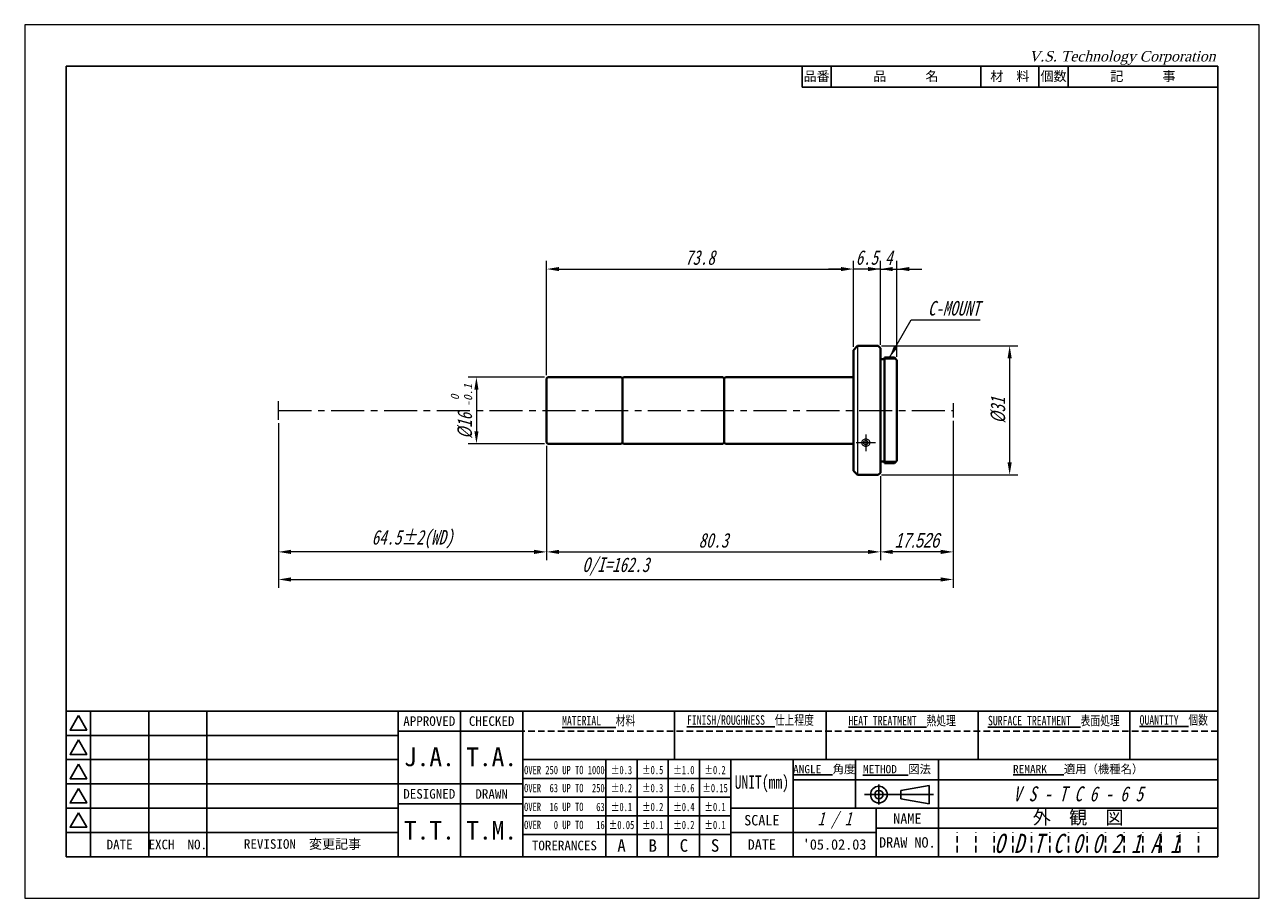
# Model space of a CAD drawing. Header units: millimetres. Extents: x 0 to 297, y 0 to 210.
import ezdxf

# ---------------------------------------------------------------- set-up
doc = ezdxf.new("R2010")
doc.units = ezdxf.units.MM
doc.header["$LTSCALE"] = 0.25
doc.linetypes.add('CENTER', pattern=[50.8, 31.75, -6.35, 6.35, -6.35])
doc.linetypes.add('HIDDEN', pattern=[9.525, 6.35, -3.175])
for name, color, linetype, lineweight in [('11-太線', 7, 'Continuous', 40), ('12-中線', 7, 'Continuous', 20), ('2-中心線', 5, 'CENTER', 20), ('4-寸法線', 5, 'Continuous', 20), ('5-文字', 5, 'Continuous', 20), ('6-図面枠', 5, 'Continuous', 25), ('補助線', 254, 'Continuous', 0)]:
    doc.layers.add(name, color=color, linetype=linetype, lineweight=lineweight)
doc.styles.add('(TNK)aSS', font='MS Gothic.ttf', dxfattribs={"width": 0.75, "oblique": 15, "height": 3.5})
doc.styles.add('italic_01', font='MS Gothic.ttf', dxfattribs={"width": 0.75, "oblique": 15, "height": 2})
doc.styles.add('narrow_01', font='MS Gothic.ttf', dxfattribs={"width": 0.75, "height": 2})
doc.styles.add('VST', font='CENTURY.TTF', dxfattribs={"oblique": 15, "height": 2.5})
doc.dimstyles.new('TMIZO', dxfattribs={"dimscale": 0, "dimtxt": 3.5, "dimasz": 3, "dimexe": 2, "dimexo": 0.8, "dimgap": 1, "dimtad": 3, "dimtoh": 1, "dimdec": 1, "dimrnd": 0.005, "dimdsep": 46, "dimtxsty": '(TNK)aSS', "dimcen": 0, "dimclrd": 5, "dimclre": 5, "dimclrt": 5, "dimaunit": 1, "dimadec": 0, "dimazin": 2, "dimtfac": 1, "dimtdec": 1, "dimtmove": 0, "dimatfit": 3, "dimfxl": 1, "dimtolj": 1, "dimtzin": 0, "dimlwd": -1, "dimlwe": -1, "dimarcsym": 0})

# ---------------------------------------------------------------- blocks, each defined once
blk = doc.blocks.new('*D1')
at = {"layer": '4-寸法線', "color": 5}
for p, q in [((61.04, 114.22), (61.04, 74.64)), ((223.37, 114.74), (223.37, 74.64)), ((64.04, 76.64), (220.37, 76.64))]:
    blk.add_line(p, q, dxfattribs=at)
for points in [[(64.04, 77.14), (64.04, 76.14), (61.04, 76.64)], [(220.37, 77.14), (220.37, 76.14), (223.37, 76.64)]]:
    blk.add_solid(points, dxfattribs=at)
at = {"layer": 'Defpoints', "color": 0}
for p in [(61.04, 115.02), (223.37, 115.54), (223.37, 76.64)]:
    blk.add_point(p, dxfattribs=at)
at = {"layer": '4-寸法線', "color": 5, "insert": (142.2, 79.76), "char_height": 3.5, "attachment_point": 5, "style": '(TNK)aSS'}
blk.add_mtext('\\A1;O/I=162.3', dxfattribs=at)
blk = doc.blocks.new('*D2')
at = {"layer": '4-寸法線', "color": 5}
for p, q in [((125.54, 108.77), (125.54, 81.27)), ((205.84, 101.47), (205.84, 81.27)), ((128.54, 83.27), (202.84, 83.27))]:
    blk.add_line(p, q, dxfattribs=at)
for points in [[(128.54, 83.77), (128.54, 82.77), (125.54, 83.27)], [(202.84, 83.77), (202.84, 82.77), (205.84, 83.27)]]:
    blk.add_solid(points, dxfattribs=at)
at = {"layer": 'Defpoints', "color": 0}
for p in [(125.54, 109.57), (205.84, 102.27), (205.84, 83.27)]:
    blk.add_point(p, dxfattribs=at)
at = {"layer": '4-寸法線', "color": 5, "insert": (165.69, 86.02), "char_height": 3.5, "attachment_point": 5, "style": '(TNK)aSS'}
blk.add_mtext('\\A1;80.3', dxfattribs=at)
blk = doc.blocks.new('*D3')
at = {"layer": '4-寸法線', "color": 5}
for p, q in [((61.04, 114.22), (61.04, 81.27)), ((125.54, 108.77), (125.54, 81.27)), ((122.54, 83.27), (64.04, 83.27))]:
    blk.add_line(p, q, dxfattribs=at)
for points in [[(64.04, 83.77), (64.04, 82.77), (61.04, 83.27)], [(122.54, 83.77), (122.54, 82.77), (125.54, 83.27)]]:
    blk.add_solid(points, dxfattribs=at)
at = {"layer": 'Defpoints', "color": 0}
for p in [(61.04, 115.02), (125.54, 109.57), (61.04, 83.27)]:
    blk.add_point(p, dxfattribs=at)
at = {"layer": '4-寸法線', "color": 5, "insert": (93.29, 86.31), "char_height": 3.5, "attachment_point": 5, "style": '(TNK)aSS'}
blk.add_mtext('\\A1;64.5±2(WD)', dxfattribs=at)
blk = doc.blocks.new('*D4')
at = {"layer": '4-寸法線', "color": 5}
for p, q in [((125.04, 125.27), (106.67, 125.27)), ((108.67, 122.27), (108.67, 112.27)), ((125.04, 109.27), (106.67, 109.27))]:
    blk.add_line(p, q, dxfattribs=at)
for points in [[(108.17, 122.27), (109.17, 122.27), (108.67, 125.27)], [(108.17, 112.27), (109.17, 112.27), (108.67, 109.27)]]:
    blk.add_solid(points, dxfattribs=at)
at = {"layer": 'Defpoints', "color": 0}
for p in [(125.84, 125.27), (108.67, 109.27), (125.84, 109.27)]:
    blk.add_point(p, dxfattribs=at)
at = {"layer": '4-寸法線', "color": 5, "insert": (105.92, 113.56), "char_height": 3.5, "attachment_point": 5, "rotation": 90, "style": '(TNK)aSS'}
blk.add_mtext('\\A1;%%c16', dxfattribs=at)
blk = doc.blocks.new('*D5')
at = {"layer": '4-寸法線', "color": 5}
for p, q in [((206.14, 132.77), (238.94, 132.77)), ((236.94, 129.77), (236.94, 104.77)), ((206.14, 101.77), (238.94, 101.77))]:
    blk.add_line(p, q, dxfattribs=at)
for points in [[(236.44, 129.77), (237.44, 129.77), (236.94, 132.77)], [(236.44, 104.77), (237.44, 104.77), (236.94, 101.77)]]:
    blk.add_solid(points, dxfattribs=at)
at = {"layer": 'Defpoints', "color": 0}
for p in [(205.34, 132.77), (205.34, 101.77), (236.94, 101.77)]:
    blk.add_point(p, dxfattribs=at)
at = {"layer": '4-寸法線', "color": 5, "insert": (234.19, 117.27), "char_height": 3.5, "attachment_point": 5, "rotation": 90, "style": '(TNK)aSS'}
blk.add_mtext('\\A1;%%c31', dxfattribs=at)
blk = doc.blocks.new('*D6')
at = {"layer": '4-寸法線', "color": 5}
for p, q in [((223.37, 114.74), (223.37, 81.27)), ((205.84, 101.47), (205.84, 81.27)), ((220.37, 83.27), (208.84, 83.27))]:
    blk.add_line(p, q, dxfattribs=at)
for points in [[(208.84, 83.77), (208.84, 82.77), (205.84, 83.27)], [(220.37, 83.77), (220.37, 82.77), (223.37, 83.27)]]:
    blk.add_solid(points, dxfattribs=at)
at = {"layer": 'Defpoints', "color": 0}
for p in [(223.37, 115.54), (205.84, 102.27), (205.84, 83.27)]:
    blk.add_point(p, dxfattribs=at)
at = {"layer": '4-寸法線', "color": 5, "insert": (214.6, 86.02), "char_height": 3.5, "attachment_point": 5, "style": '(TNK)aSS'}
blk.add_mtext('\\A1;{\\fMS UI Gothic|b0|i0|c0|p17;17.526}', dxfattribs=at)
blk = doc.blocks.new('*D7')
at = {"layer": '4-寸法線', "color": 5}
for p, q in [((199.34, 132.57), (199.34, 153.26)), ((205.84, 133.07), (205.84, 153.26)), ((196.34, 151.26), (193.34, 151.26)), ((205.84, 151.26), (199.34, 151.26)), ((208.84, 151.26), (211.84, 151.26))]:
    blk.add_line(p, q, dxfattribs=at)
for points in [[(196.34, 151.76), (196.34, 150.76), (199.34, 151.26)], [(208.84, 151.76), (208.84, 150.76), (205.84, 151.26)]]:
    blk.add_solid(points, dxfattribs=at)
at = {"layer": 'Defpoints', "color": 0}
for p in [(199.34, 151.26), (199.34, 131.77), (205.84, 132.27)]:
    blk.add_point(p, dxfattribs=at)
at = {"layer": '4-寸法線', "color": 5, "insert": (202.59, 154.01), "char_height": 3.5, "attachment_point": 5, "style": '(TNK)aSS'}
blk.add_mtext('\\A1;6.5', dxfattribs=at)
blk = doc.blocks.new('*D8')
at = {"layer": '4-寸法線', "color": 5}
for p, q in [((205.84, 133.07), (205.84, 153.26)), ((209.84, 130.17), (209.84, 153.26)), ((202.84, 151.26), (199.84, 151.26)), ((205.84, 151.26), (209.84, 151.26)), ((212.84, 151.26), (215.84, 151.26))]:
    blk.add_line(p, q, dxfattribs=at)
for points in [[(202.84, 151.76), (202.84, 150.76), (205.84, 151.26)], [(212.84, 151.76), (212.84, 150.76), (209.84, 151.26)]]:
    blk.add_solid(points, dxfattribs=at)
at = {"layer": 'Defpoints', "color": 0}
for p in [(209.84, 151.26), (205.84, 132.27), (209.84, 129.37)]:
    blk.add_point(p, dxfattribs=at)
at = {"layer": '4-寸法線', "color": 5, "insert": (207.84, 154.01), "char_height": 3.5, "attachment_point": 5, "style": '(TNK)aSS'}
blk.add_mtext('\\A1;4', dxfattribs=at)
blk = doc.blocks.new('*D9')
at = {"layer": '4-寸法線', "color": 5}
for p, q in [((125.54, 125.77), (125.54, 153.26)), ((199.34, 132.57), (199.34, 153.26)), ((128.54, 151.26), (196.34, 151.26))]:
    blk.add_line(p, q, dxfattribs=at)
for points in [[(128.54, 151.76), (128.54, 150.76), (125.54, 151.26)], [(196.34, 151.76), (196.34, 150.76), (199.34, 151.26)]]:
    blk.add_solid(points, dxfattribs=at)
at = {"layer": 'Defpoints', "color": 0}
for p in [(199.34, 151.26), (199.34, 131.77), (125.54, 124.97)]:
    blk.add_point(p, dxfattribs=at)
at = {"layer": '4-寸法線', "color": 5, "insert": (162.44, 154.01), "char_height": 3.5, "attachment_point": 5, "style": '(TNK)aSS'}
blk.add_mtext('\\A1;73.8', dxfattribs=at)

msp = doc.modelspace()

# ---------------------------------------------------------------- linework, layer by layer
at = {"layer": '11-太線'}
for p, q in [((199.34, 131.77), (200.34, 132.77)), ((199.34, 102.77), (199.34, 131.77)), ((205.34, 132.77), (200.34, 132.77)), ((205.34, 132.77), (205.84, 132.27)), ((205.84, 102.27), (205.84, 132.27)), ((206.84, 129.57), (205.84, 129.57)), ((206.84, 104.57), (206.84, 129.97)), ((206.84, 129.97), (209.24, 129.97)), ((209.24, 129.97), (209.84, 129.37)), ((209.84, 105.17), (209.84, 129.37)), ((125.84, 125.27), (125.54, 124.97)), ((125.54, 124.97), (125.54, 109.57)), ((125.84, 125.27), (143.48, 125.27)), ((143.48, 125.27), (143.78, 124.97)), ((143.78, 124.97), (144.08, 125.27)), ((143.78, 109.57), (143.78, 124.97)), ((167.98, 125.27), (144.08, 125.27)), ((167.98, 125.27), (168.28, 124.97)), ((168.58, 125.27), (168.28, 124.97)), ((168.28, 109.57), (168.28, 124.97)), ((199.34, 125.27), (168.58, 125.27)), ((125.54, 109.57), (125.84, 109.27)), ((125.84, 109.27), (143.48, 109.27)), ((143.48, 109.27), (143.78, 109.57)), ((143.78, 109.57), (144.08, 109.27)), ((144.08, 109.27), (167.98, 109.27)), ((167.98, 109.27), (168.28, 109.57)), ((168.58, 109.27), (168.28, 109.57)), ((199.34, 109.27), (168.58, 109.27)), ((206.84, 104.97), (205.84, 104.97)), ((206.84, 104.57), (209.24, 104.57)), ((209.24, 104.57), (209.84, 105.17)), ((199.34, 102.77), (200.34, 101.77)), ((205.34, 101.77), (200.34, 101.77)), ((205.34, 101.77), (205.84, 102.27))]:
    msp.add_line(p, q, dxfattribs=at)
at = {"layer": '12-中線'}
for p, q in [((200.34, 132.77), (200.34, 101.77)), ((209.64, 129.57), (206.84, 129.57)), ((209.64, 104.97), (206.84, 104.97))]:
    msp.add_line(p, q, dxfattribs=at)
for points in [[(202.34, 110.37), (202.13, 110.35), (201.93, 110.3), (201.75, 110.21), (201.6, 110.09), (201.47, 109.94), (201.39, 109.78), (201.35, 109.61), (201.35, 109.43), (201.39, 109.26), (201.47, 109.09), (201.6, 108.95), (201.75, 108.83), (201.93, 108.74), (202.13, 108.69), (202.34, 108.67), (202.55, 108.69), (202.75, 108.74), (202.93, 108.83), (203.08, 108.95), (203.21, 109.09), (203.29, 109.26), (203.33, 109.43), (203.33, 109.61), (203.29, 109.78), (203.21, 109.94), (203.08, 110.09), (202.93, 110.21), (202.75, 110.3), (202.55, 110.35)], [(202.34, 109.97), (202.21, 109.96), (202.1, 109.93), (201.99, 109.88), (201.89, 109.82), (201.82, 109.74), (201.77, 109.66), (201.74, 109.57), (201.74, 109.47), (201.77, 109.38), (201.82, 109.29), (201.89, 109.22), (201.99, 109.16), (202.1, 109.11), (202.21, 109.08), (202.34, 109.07), (202.46, 109.08), (202.58, 109.11), (202.69, 109.16), (202.79, 109.22), (202.86, 109.29), (202.91, 109.38), (202.94, 109.47), (202.94, 109.57), (202.91, 109.66), (202.86, 109.74), (202.79, 109.82), (202.69, 109.88), (202.58, 109.93), (202.46, 109.96)]]:
    msp.add_lwpolyline(points, close=True, dxfattribs=at)
at = {"layer": '2-中心線'}
for p, q in [((223.37, 119), (223.37, 115.54)), ((61.04, 117.27), (223.37, 117.27)), ((202.34, 111.53), (202.34, 107.49)), ((204.64, 109.52), (200.06, 109.52))]:
    msp.add_line(p, q, dxfattribs=at)
at = {"layer": '4-寸法線'}
msp.add_line((61.04, 115.02), (61.04, 119.52), dxfattribs=at)
at = {"layer": '6-図面枠'}
for p, q in [((10, 200), (10, 10)), ((287, 200), (10, 200)), ((187, 195), (187, 200)), ((194, 195), (194, 200)), ((230, 195), (230, 200)), ((244, 195), (244, 200)), ((251, 195), (251, 200)), ((287, 10), (287, 200)), ((287, 195), (187, 195)), ((287, 45), (10, 45)), ((15.83, 45), (15.83, 10)), ((29.83, 45), (29.83, 10)), ((43.83, 45), (43.83, 10)), ((89.83, 45), (89.83, 10)), ((104.83, 45), (104.83, 10)), ((119.83, 45), (119.83, 10)), ((156.33, 33.33), (156.33, 45)), ((192.83, 33.33), (192.83, 45)), ((229.33, 33.33), (229.33, 45)), ((265.83, 33.33), (265.83, 45)), ((15.83, 39.17), (10, 39.17)), ((29.83, 39.17), (15.83, 39.17)), ((43.83, 39.17), (29.83, 39.17)), ((89.83, 39.17), (43.83, 39.17)), ((119.83, 40.17), (89.83, 40.17)), ((15.83, 33.33), (10, 33.33)), ((29.83, 33.33), (15.83, 33.33)), ((43.83, 33.33), (29.83, 33.33)), ((89.83, 33.33), (43.83, 33.33)), ((287, 33.33), (119.83, 33.33)), ((139.83, 10), (139.83, 33.33)), ((147.33, 10), (147.33, 33.33)), ((154.83, 10), (154.83, 33.33)), ((162.33, 10), (162.33, 33.33)), ((169.83, 10), (169.83, 33.33)), ((184.83, 21.67), (184.83, 33.33)), ((199.83, 21.67), (199.83, 33.33)), ((219.83, 10), (219.83, 33.33)), ((15.83, 27.5), (10, 27.5)), ((29.83, 27.5), (15.83, 27.5)), ((43.83, 27.5), (29.83, 27.5)), ((89.83, 27.5), (43.83, 27.5)), ((119.83, 27.5), (89.83, 27.5)), ((169.83, 28.83), (119.83, 28.83)), ((287, 28.5), (184.83, 28.5)), ((205.48, 27.33), (205.48, 22.53)), ((217.6, 27.15), (210.8, 25.94)), ((217.6, 24.93), (217.6, 27.15)), ((169.83, 24.33), (119.83, 24.33)), ((202, 24.93), (218.66, 24.93)), ((210.8, 24.93), (210.8, 25.94)), ((210.8, 24.93), (210.8, 23.91)), ((217.6, 22.7), (210.8, 23.91)), ((217.6, 24.93), (217.6, 22.7)), ((15.83, 21.67), (10, 21.67)), ((29.83, 21.67), (15.83, 21.67)), ((43.83, 21.67), (29.83, 21.67)), ((89.83, 21.67), (43.83, 21.67)), ((119.83, 22.67), (89.83, 22.67)), ((169.83, 21.67), (287, 21.67)), ((184.83, 10), (184.83, 21.67)), ((204.83, 10), (204.83, 21.67)), ((169.83, 19.83), (119.83, 19.83)), ((15.83, 15.83), (10, 15.83)), ((29.83, 15.83), (15.83, 15.83)), ((43.83, 15.83), (29.83, 15.83)), ((89.83, 15.83), (43.83, 15.83)), ((169.83, 15.33), (119.83, 15.33)), ((204.83, 15.83), (169.83, 15.83)), ((287, 16.83), (204.83, 16.83)), ((219.83, 16.83), (219.83, 10)), ((10, 10), (287, 10))]:
    msp.add_line(p, q, dxfattribs=at)
at = {"layer": '6-図面枠', "linetype": 'HIDDEN'}
msp.add_line((287, 40.17), (119.83, 40.17), dxfattribs=at)
at = {"layer": '6-図面枠', "color": 2, "linetype": 'HIDDEN'}
for p, q in [((224.3, 11), (224.3, 15.83)), ((228.77, 11), (228.77, 15.83)), ((233.23, 11), (233.23, 15.83)), ((237.7, 11), (237.7, 15.83)), ((242.17, 11), (242.17, 15.83)), ((246.63, 11), (246.63, 15.83)), ((251.1, 11), (251.1, 15.83)), ((255.57, 11), (255.57, 15.83)), ((260.03, 11), (260.03, 15.83)), ((264.5, 11), (264.5, 15.83)), ((268.97, 11), (268.97, 15.83)), ((273.43, 11), (273.43, 15.83)), ((277.9, 11), (277.9, 15.83)), ((282.37, 11), (282.37, 15.83))]:
    msp.add_line(p, q, dxfattribs=at)
at = {"layer": '6-図面枠'}
for points in [[(12.92, 43.92), (10.9, 40.42), (14.94, 40.42)], [(12.92, 38.08), (10.9, 34.58), (14.94, 34.58)], [(12.92, 32.25), (10.9, 28.75), (14.94, 28.75)], [(12.92, 26.42), (10.9, 22.92), (14.94, 22.92)], [(12.92, 20.58), (10.9, 17.08), (14.94, 17.08)]]:
    msp.add_lwpolyline(points, close=True, dxfattribs=at)
for radius in [2, 1]:
    msp.add_circle((205.48, 24.93), radius, dxfattribs=at)
at = {"layer": '補助線'}
for p, q in [((297, 210), (0, 210)), ((0, 210), (0, 0)), ((297, 0), (297, 210)), ((0, 0), (297, 0))]:
    msp.add_line(p, q, dxfattribs=at)

# ---------------------------------------------------------------- texts
at = {"layer": '5-文字', "style": '(TNK)aSS', "oblique": 15}
for s, p in [('-0.1', (107.64, 118.18)), ('0', (104.47, 119.73))]:
    msp.add_text(s, height=2, rotation=90, dxfattribs=at).set_placement(p)
at = {"layer": '5-文字', "color": 5, "insert": (217.28, 140.03), "char_height": 3.5, "width": 7, "attachment_point": 7, "style": '(TNK)aSS'}
msp.add_mtext('\\A1;C-MOUNT', dxfattribs=at)
at = {"layer": '6-図面枠'}
for s, insert, char_height, width, attachment_point, style in [('V.S. Technology Corporation', (241.58, 203.67), 2.5, 50, 1, 'VST'), ('{\\fＭＳ ゴシック|b0|i0|c128|p49;\\LFINISH/ROUGHNESS\\l  仕上程度}', (174.58, 42.58), 2.3, 36.5, 5, 'narrow_01'), ('{\\fＭＳ ゴシック|b0|i0|c128|p49;\\LHEAT TREATMENT\\l  熱処理}', (211.08, 42.58), 2.3, 36.5, 5, 'narrow_01'), ('{\\fＭＳ ゴシック|b0|i0|c128|p49;\\LSURFACE TREATMENT\\l  表面処理}', (247.58, 42.58), 2.3, 36.5, 5, 'narrow_01'), ('{\\fＭＳ ゴシック|b0|i0|c128|p49;\\LQUANTITY\\l  個数}', (276.42, 42.58), 2.3, 21.1667, 5, 'narrow_01'), ('{\\fＭＳ ゴシック|b0|i0|c128|p49;\\LMATERIAL\\l   材料}', (138.08, 42.58), 2.3, 36.5, 5, 'narrow_01'), ('OVER 250 UP TO 1000', (129.83, 30.82), 2, 20, 5, 'narrow_01'), ('±0.3', (143.58, 30.82), 2, 7.5, 5, 'narrow_01'), ('±0.5', (151.08, 30.82), 2, 7.5, 5, 'narrow_01'), ('±1.0', (158.58, 30.82), 2, 7.5, 5, 'narrow_01'), ('±0.2', (166.08, 30.82), 2, 7.5, 5, 'narrow_01'), ('UNIT(mm)', (177.33, 27.5), 3.2, 15, 5, 'narrow_01'), ('OVER  63 UP TO  250', (129.83, 26.48), 2, 20, 5, 'narrow_01'), ('±0.2', (143.58, 26.48), 2, 7.5, 5, 'narrow_01'), ('{\\fＭＳ ゴシック|b0|i0|c128|p49;±0.3}', (151.08, 26.48), 2, 7.5, 5, 'narrow_01'), ('{\\fＭＳ ゴシック|b0|i0|c128|p49;±0.6}', (158.58, 26.48), 2, 7.5, 5, 'narrow_01'), ('{\\fＭＳ ゴシック|b0|i0|c128|p49;±0.15}', (166.08, 26.48), 2, 7.5, 5, 'narrow_01'), ('V S - T C 6 - 6 5', (253.42, 25.08), 3.6, 67.1667, 5, 'italic_01'), ('OVER  16 UP TO   63', (129.83, 21.95), 2, 20, 5, 'narrow_01'), ('{\\fＭＳ ゴシック|b0|i0|c128|p49;±0.1}', (143.58, 21.95), 2, 7.5, 5, 'narrow_01'), ('{\\fＭＳ ゴシック|b0|i0|c128|p49;±0.2}', (151.08, 21.95), 2, 7.5, 5, 'narrow_01'), ('{\\fＭＳ ゴシック|b0|i0|c128|p49;±0.4}', (158.58, 21.95), 2, 7.5, 5, 'narrow_01'), ('{\\fＭＳ ゴシック|b0|i0|c128|p49;±0.1}', (166.08, 21.95), 2, 7.5, 5, 'narrow_01'), ('1 / 1', (194.83, 18.75), 3.2, 20, 5, 'italic_01'), ('OVER   0 UP TO   16', (129.83, 17.62), 2, 20, 5, 'narrow_01'), ('{\\fＭＳ ゴシック|b0|i0|c128|p49;±0.05}', (143.58, 17.62), 2, 7.5, 5, 'narrow_01'), ('{\\fＭＳ ゴシック|b0|i0|c128|p49;±0.1}', (151.08, 17.62), 2, 7.5, 5, 'narrow_01'), ('{\\fＭＳ ゴシック|b0|i0|c128|p49;±0.2}', (158.58, 17.62), 2, 7.5, 5, 'narrow_01'), ('{\\fＭＳ ゴシック|b0|i0|c128|p49;±0.1}', (166.08, 17.62), 2, 7.5, 5, 'narrow_01'), ('O D T C 0 0 2 1 A 1', (255.57, 13.17), 4.6, 67.1667, 5, 'italic_01')]:
    msp.add_mtext(s, dxfattribs=dict(at, insert=insert, char_height=char_height, width=width, attachment_point=attachment_point, style=style))
at = {"layer": '6-図面枠', "attachment_point": 5}
for s, insert, char_height, width in [('{\\fＭＳ ゴシック|b0|i0|c128|p49;品\u3000\u3000\u3000名}', (212, 197.5), 2.3, 36), ('{\\fＭＳ ゴシック|b0|i0|c128|p49;品番}', (190.5, 197.5), 2.3, 7), ('{\\fＭＳ ゴシック|b0|i0|c128|p49;材\u3000料}', (237, 197.5), 2.3, 14), ('{\\fＭＳ ゴシック|b0|i0|c128|p49;個数}', (247.5, 197.5), 2.3, 7), ('{\\fＭＳ ゴシック|b0|i0|c128|p49;記\u3000\u3000\u3000事}', (269, 197.5), 2.3, 36), ('{\\fＭＳ ゴシック|b0|i0|c128|p49;APPROVED}', (97.33, 42.58), 2.3, 15), ('{\\fＭＳ ゴシック|b0|i0|c128|p49;CHECKED}', (112.33, 42.58), 2.3, 15), ('{\\fＭＳ ゴシック|b0|i0|c128|p49;J.A.}', (97.35, 33.97), 4.5, 15), ('{\\fＭＳ ゴシック|b0|i0|c128|p49;T.A.}', (112.33, 33.97), 4.5, 15), ('{\\fＭＳ ゴシック|b0|i0|c128|p49;\\LANGLE\\l  角度}', (192.33, 30.92), 2, 15), ('{\\fＭＳ ゴシック|b0|i0|c128|p49;\\LMETHOD\\l  図法}', (209.83, 30.92), 2, 20), ('{\\fＭＳ ゴシック|b0|i0|c128|p49;\\LREMARK\\l   適用（機種名）}', (253.42, 30.92), 2, 67.1667), ('{\\fＭＳ ゴシック|b0|i0|c128|p49;DESIGNED}', (97.33, 25.08), 2.3, 15), ('{\\fＭＳ ゴシック|b0|i0|c128|p49;DRAWN}', (112.33, 25.08), 2.3, 15), ('{\\fＭＳ ゴシック|b0|i0|c128|p49;外\u3000観\u3000図}', (253.42, 19.25), 3.2, 67.1667), ('{\\fＭＳ ゴシック|b0|i0|c128|p49;T.T.}', (97.35, 16.33), 4.5, 15), ('{\\fＭＳ ゴシック|b0|i0|c128|p49;T.M.}', (112.33, 16.33), 4.5, 15), ('{\\fＭＳ ゴシック|b0|i0|c128|p49;SCALE}', (177.33, 18.75), 2.5, 15), ('{\\fＭＳ ゴシック|b0|i0|c128|p49;NAME}', (212.33, 19.15), 2.5, 15), ('{\\fＭＳ ゴシック|b0|i0|c128|p49;EXCH  NO.}', (36.83, 12.92), 2.3, 14), ('{\\fＭＳ ゴシック|b0|i0|c128|p49;DRAW NO.}', (212.33, 13.42), 2.5, 15), ('{\\fＭＳ ゴシック|b0|i0|c128|p49;DATE}', (22.83, 12.92), 2.3, 14), ('{\\fＭＳ ゴシック|b0|i0|c128|p49;REVISION  変更記事}', (66.83, 12.92), 2.3, 46), ('{\\fＭＳ ゴシック|b0|i0|c128|p49;TORERANCES}', (129.83, 12.67), 2.3, 20), ('{\\fＭＳ ゴシック|b0|i0|c128|p49;A}', (143.58, 12.67), 3, 7.5), ('{\\fＭＳ ゴシック|b0|i0|c128|p49;B}', (151.08, 12.67), 3, 7.5), ('{\\fＭＳ ゴシック|b0|i0|c128|p49;C}', (158.58, 12.67), 3, 7.5), ('{\\fＭＳ ゴシック|b0|i0|c128|p49;S}', (166.08, 12.67), 3, 7.5), ('{\\fＭＳ ゴシック|b0|i0|c128|p49;DATE}', (177.33, 12.92), 2.5, 15), ("{\\fMS Gothic|b0|i0|c128|p49;'05.02.03}", (194.83, 12.92), 2.5, 20)]:
    msp.add_mtext(s, dxfattribs=dict(at, insert=insert, char_height=char_height, width=width))

# ---------------------------------------------------------------- dimensions: what is measured, and where the dimension line sits
at = {"layer": '4-寸法線'}
for base, p1, p2, picture, middle in [((199.34, 151.26), (125.54, 124.97), (199.34, 131.77), '*D9', (162.44, 154.01)), ((205.84, 83.27), (125.54, 109.57), (205.84, 102.27), '*D2', (165.69, 86.02))]:
    dim = msp.add_linear_dim(base=base, p1=p1, p2=p2, dimstyle='TMIZO', override={"dimscale": 1}, dxfattribs=at)
    dim.commit()
    dim.dimension.update_dxf_attribs({"geometry": picture, "text_midpoint": middle})
for base, p2, picture, middle in [((199.34, 151.26), (199.34, 131.77), '*D7', (202.59, 151.26)), ((209.84, 151.26), (209.84, 129.37), '*D8', (207.84, 151.26))]:
    dim = msp.add_linear_dim(base=base, p1=(205.84, 132.27), p2=p2, dimstyle='TMIZO', override={"dimscale": 1}, dxfattribs=at)
    dim.commit()
    dim.dimension.update_dxf_attribs({"geometry": picture, "text_midpoint": middle, "dimtype": 160})
dim = msp.add_linear_dim(base=(236.94, 101.77), p1=(205.34, 132.77), p2=(205.34, 101.77), angle=90, text='%%c<>', dimstyle='TMIZO', override={"dimscale": 1}, dxfattribs=at)
dim.commit()
dim.dimension.update_dxf_attribs({"geometry": '*D5', "text_midpoint": (234.19, 117.27)})
dim = msp.add_linear_dim(base=(108.67, 109.27), p1=(125.84, 125.27), p2=(125.84, 109.27), angle=90, text='%%c<>', dimstyle='TMIZO', override={"dimscale": 1}, dxfattribs=at)
dim.commit()
dim.dimension.update_dxf_attribs({"geometry": '*D4', "text_midpoint": (108.67, 113.56), "dimtype": 160})
for base, p1, p2, text, picture, middle in [((223.37, 76.64), (61.04, 115.02), (223.37, 115.54), 'O/I=<>', '*D1', (142.2, 79.76)), ((61.04, 83.27), (125.54, 109.57), (61.04, 115.02), '<>±2(WD)', '*D3', (93.29, 86.31)), ((205.84, 83.27), (223.37, 115.54), (205.84, 102.27), '{\\fMS UI Gothic|b0|i0|c0|p17;17.526}', '*D6', (214.6, 86.02))]:
    dim = msp.add_linear_dim(base=base, p1=p1, p2=p2, text=text, dimstyle='TMIZO', override={"dimscale": 1}, dxfattribs=at)
    dim.commit()
    dim.dimension.update_dxf_attribs({"geometry": picture, "text_midpoint": middle})

# ---------------------------------------------------------------- leaders
at = {"layer": '5-文字', "annotation_type": 0, "has_hookline": 1, "hookline_direction": 0, "text_width": 12.56}
msp.add_leader([(208.04, 129.97), (213.28, 139.03), (216.28, 139.03)], dimstyle='TMIZO', override={"dimscale": 1, "dimtad": 1}, dxfattribs=at)

doc.saveas('drawing.dxf')
